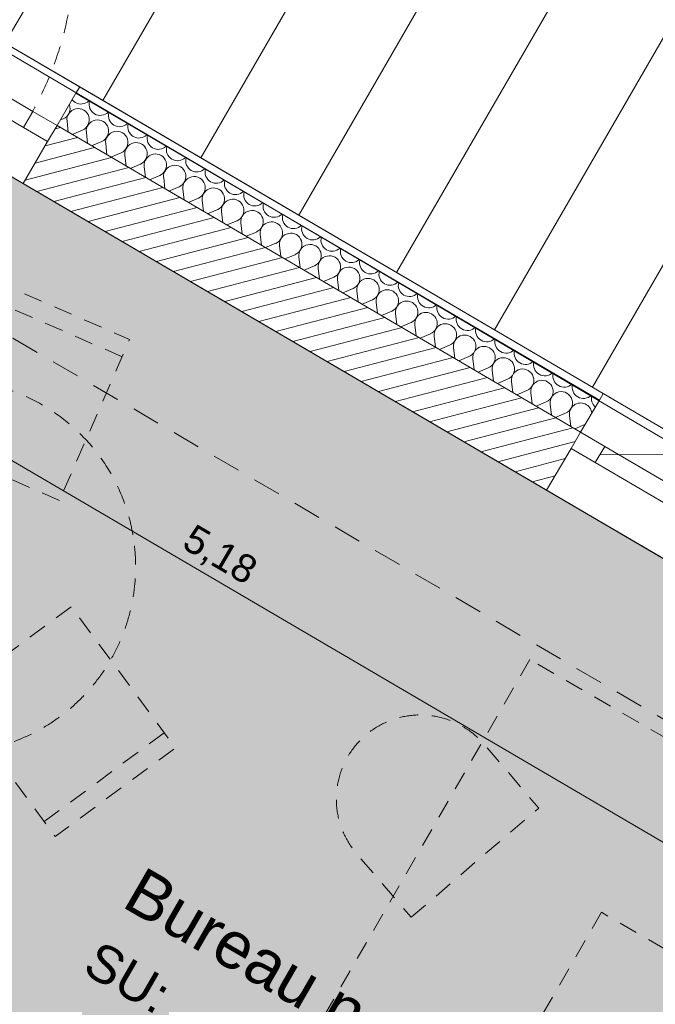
# Model space of a CAD drawing. Header units: millimetres. Extents: x -88005 to 44322, y -15680 to 22509.
# Tile 73 of 95: x -70026 to -68323, y 13270 to 15908. Entities that reach past the tile are written whole.
import ezdxf
from ezdxf.enums import TextEntityAlignment as Align

# ---------------------------------------------------------------- set-up
doc = ezdxf.new("R2010")
doc.units = ezdxf.units.MM
doc.header["$MEASUREMENT"] = 0
for name, pattern in [('! FIN Pointille', [87.5, 50, -37.5]), ('! STR Pointille', [87.5, 50, -37.5]), ('Tirets petits', [125, 75, -50]), ('Wipeout_Contour', [1000, 0, -1000])]:
    doc.linetypes.add(name, pattern=pattern)
for name, color, linetype in [('01-STR_Dalles.ARCHI', 7, 'Continuous'), ('01-STR_Murs extérieurs.ARCHI', 7, 'Continuous'), ('03-SURFACE _ Utile.ARCHI', 7, 'Continuous'), ('04-SOE_Faux Plafond.ARCHI', 7, 'Continuous'), ('04-SOE_Revetement de sol.ARCHI', 7, 'Continuous'), ('05-INF _ COTATIONS.ARCHI', 7, 'Continuous'), ('06-REP _ EQUIP MOBI _ hors marché.ARCHI', 7, 'Continuous'), ('Fenêtres Archicad', 7, 'Continuous'), ('Marques de Zone Archicad', 7, 'Continuous')]:
    doc.layers.add(name, color=color, linetype=linetype)
doc.styles.add('STYLE_GENERE_2', font='arial.ttf')
doc.styles.add('STYLE_GENERE_3', font='arial.ttf')
doc.dimstyles.new('STYLE_GENERE__1', dxfattribs={"dimtxt": 75, "dimasz": 57, "dimexe": 0.18, "dimexo": 50, "dimgap": 0, "dimtad": 1, "dimlfac": 0.001, "dimzin": 0, "dimdsep": 46, "dimtxsty": 'STYLE_GENERE_2', "dimblk": 'ARROWHEAD_2', "dimblk1": 'ARROWHEAD_2', "dimblk2": 'ARROWHEAD_2', "dimcen": 0.09, "dimclrd": 256, "dimclre": 256, "dimclrt": 256, "dimazin": 0, "dimtfac": 1, "dimtdec": 4, "dimtmove": 0, "dimatfit": 3, "dimfxl": 0, "dimtolj": 1, "dimtzin": 0, "dimarcsym": 0})

# ---------------------------------------------------------------- blocks, each defined once
blk = doc.blocks.new('Dalle_1_1', base_point=(-84155.7, 6633.9))
at = {"layer": '01-STR_Dalles.ARCHI', "color": 7, "linetype": 'Continuous', "lineweight": 5, "flags": 128}
blk.add_lwpolyline([(-84155.7, 6633.9), (-75956.2, 1829.5), (-73116, 6676.7), (-56364.7, -3138.8), (-56424.3, -3240.4), (-54212.9, -4535.3), (-54718.1, -5397.4), (-55843.5, -4747.6), (-56513.2, -5890.7), (-48480.7, -10547.9), (-47322.3, -8572.5), (-44957.7, -9958.1), (-46212.6, -12099.7), (-45953.7, -12251.4), (-45754.6, -11911.6), (-44171.3, -12824.9), (-42580.5, -10107), (-41297.9, -10833.8), (-37012.7, -3648.8), (-76447, 19584.6)], close=True, dxfattribs=at)
blk = doc.blocks.new('Bureau nomade__15_1', base_point=(-69249.5, 12847.1))
at = {"layer": '03-SURFACE _ Utile.ARCHI', "linetype": 'Continuous', "lineweight": 0, "true_color": 0xdeedec}
blk.add_hatch(color=254, dxfattribs=at).paths.add_polyline_path([(-72449.2, 14601.8), (-70035.5, 13192.8), (-70895.3, 11725.6), (-68841, 10521.8), (-66983.5, 13691.9), (-71449.2, 16308.5), (-72270.4, 14906.9)])
at = {"layer": 'Marques de Zone Archicad', "color": 7, "lineweight": 5}
for tag, height, style, p in [('ROOM_NAME', 125, 'STYLE_GENERE_3', (-69693.9, 13642.1)), ('floorCode_0', 100, 'STYLE_GENERE_2', (-69811.7, 13443.6)), ('floorCode_1', 100, 'STYLE_GENERE_2', (-69909.9, 13273.5)), ('DUMMY_862', 100, 'STYLE_GENERE_2', (-69639.3, 13117.3)), ('ceilingCode', 100, 'STYLE_GENERE_2', (-70008.2, 13103.4)), ('DUMMY_861', 125, 'STYLE_GENERE_3', (-68571.9, 13022.9)), ('ceilingHeightCode', 100, 'STYLE_GENERE_2', (-70106.4, 12933.3)), ('DUMMY_863', 100, 'STYLE_GENERE_2', (-69671.5, 12909.1))]:
    blk.add_attdef(tag, text='', height=height, rotation=329.9997, dxfattribs=dict(at, style=style)).set_placement(p, align=Align.TOP_LEFT)
blk = doc.blocks.new('Dalle_2_1', base_point=(-76567.9, 22170.2))
at = {"layer": '01-STR_Dalles.ARCHI', "linetype": 'Continuous', "lineweight": 5}
h = blk.add_hatch(dxfattribs=at)
h.set_pattern_fill('Plancher_0001', color=8, style=0, pattern_type=2)
h.set_pattern_definition([(59.9997, (-60445.52, 11227.73), (-263.271, 152.0013), [])])
h.paths.add_polyline_path([(-76567.9, 22170.2), (-76447, 19584.6), (-36948.2, -3559.2), (-36947.8, -3558.5), (-36861.6, -3609.9), (-35611.8, -1469.5)])
at = {"layer": '01-STR_Dalles.ARCHI', "color": 7, "linetype": 'Continuous', "lineweight": 5, "flags": 128}
blk.add_lwpolyline([(-76567.9, 22170.2), (-76447, 19584.6), (-36948.2, -3559.2), (-36947.8, -3558.5), (-36861.6, -3609.9), (-35611.8, -1469.5)], close=True, dxfattribs=at)
blk = doc.blocks.new('Dalle_7_1', base_point=(-83194, 6792))
at = {"layer": '04-SOE_Faux Plafond.ARCHI', "color": 252, "linetype": 'Tirets petits', "lineweight": 5, "flags": 128}
blk.add_lwpolyline([(-83194, 6792), (-75899.4, 2521.1), (-73433.8, 6727.8), (-78041.3, 9427.6), (-76120.1, 12706.6), (-75365.4, 13994.7), (-75399.8, 14016.8), (-75346.2, 14108.2), (-74211.7, 16044.4), (-72270.4, 14906.9), (-72449.2, 14601.9), (-70035.8, 13192.4), (-70895.3, 11725.6), (-63092, 7153.2), (-63153.8, 7047.8), (-53866.2, 1603.2), (-53904.1, 1538.5), (-53523.5, 1315.4), (-52582.8, 2921.1), (-51122.1, 2065.3), (-53896.4, -2669.5), (-50345.7, -4750.1), (-50240.9, -4784.9), (-45096.5, -7808.6), (-43400.7, -4914.5), (-40493.6, -6617.7), (-38589.3, -3375.6), (-76211.2, 18668.5)], close=True, dxfattribs=at)
blk = doc.blocks.new('Dalle_15_1', base_point=(-78347.5, 15805.3))
at = {"layer": '04-SOE_Revetement de sol.ARCHI', "color": 7, "linetype": 'Continuous', "lineweight": 5, "flags": 128}
blk.add_lwpolyline([(-78347.5, 15805.3), (-76341.6, 19175.1), (-51946.1, 4880.9), (-53904.1, 1538.5), (-63191.8, 6983.1), (-63129.9, 7088.5), (-66372.2, 8988.3), (-70933.2, 11660.8), (-70035.8, 13192.4), (-72449.2, 14601.8), (-72270.4, 14906.9), (-74211.8, 16044.1), (-75361.7, 14081.4)], close=True, dxfattribs=at)
blk = doc.blocks.new('Mur_15_1', base_point=(-76473.4, 21792.4))
at = {"color": 254, "linetype": 'Wipeout_Contour', "lineweight": 0, "ltscale": 230835.710777}
blk.add_wipeout([(-35837, -1339.5), (-76325.3, 22030.1), (-76473.4, 21792.4), (-35980.1, -1580.2)], dxfattribs=at).dxf.layer = '01-STR_Murs extérieurs.ARCHI'
blk = doc.blocks.new('*X212')
at = {"layer": '01-STR_Murs extérieurs.ARCHI', "color": 7, "linetype": 'Continuous', "lineweight": 5}
for p, q in [((-69909.5, 15642.6), (-69917.2, 15639.4)), ((-69899.2, 15636.6), (-69895.8, 15606.9)), ((-69857.8, 15612.3), (-69885.3, 15600.8)), ((-69847.4, 15606.2), (-69844, 15576.6)), ((-69806, 15582), (-69833.5, 15570.4)), ((-69795.6, 15575.9), (-69792.3, 15546.3)), ((-69754.2, 15551.6), (-69781.7, 15540.1)), ((-69743.9, 15545.6), (-69740.5, 15515.9)), ((-69702.5, 15521.3), (-69730, 15509.8)), ((-69692.1, 15515.2), (-69688.7, 15485.6)), ((-69650.7, 15491), (-69678.2, 15479.4)), ((-69640.3, 15484.9), (-69637, 15455.3)), ((-69598.9, 15460.6), (-69626.4, 15449.1)), ((-69588.6, 15454.6), (-69585.2, 15424.9)), ((-69547.2, 15430.3), (-69574.7, 15418.8)), ((-69536.8, 15424.2), (-69533.4, 15394.6)), ((-69495.4, 15400), (-69522.9, 15388.4)), ((-69485, 15393.9), (-69481.7, 15364.3)), ((-69443.6, 15369.6), (-69471.1, 15358.1)), ((-69433.3, 15363.6), (-69429.9, 15333.9)), ((-69391.9, 15339.3), (-69419.3, 15327.8)), ((-69381.5, 15333.2), (-69378.1, 15303.6)), ((-69340.1, 15309), (-69367.6, 15297.4)), ((-69329.7, 15302.9), (-69326.4, 15273.3)), ((-69288.3, 15278.6), (-69315.8, 15267.1)), ((-69278, 15272.6), (-69274.6, 15242.9)), ((-69236.6, 15248.3), (-69264, 15236.8)), ((-69226.2, 15242.2), (-69222.8, 15212.6)), ((-69184.8, 15218), (-69212.3, 15206.4)), ((-69174.4, 15211.9), (-69171.1, 15182.3)), ((-69133, 15187.6), (-69160.5, 15176.1)), ((-69122.7, 15181.6), (-69119.3, 15151.9)), ((-69081.2, 15157.3), (-69108.7, 15145.8)), ((-69070.9, 15151.2), (-69067.5, 15121.6)), ((-69029.5, 15127), (-69057, 15115.4)), ((-69019.1, 15120.9), (-69015.7, 15091.3)), ((-68977.7, 15096.6), (-69005.2, 15085.1)), ((-68967.4, 15090.6), (-68964, 15060.9)), ((-68925.9, 15066.3), (-68953.4, 15054.8)), ((-68915.6, 15060.2), (-68912.2, 15030.6)), ((-68874.2, 15036), (-68901.7, 15024.4)), ((-68863.8, 15029.9), (-68860.4, 15000.3)), ((-68822.4, 15005.6), (-68849.9, 14994.1)), ((-68812.1, 14999.6), (-68808.7, 14969.9)), ((-68770.6, 14975.3), (-68798.1, 14963.8)), ((-68760.3, 14969.2), (-68756.9, 14939.6)), ((-68718.9, 14945), (-68746.4, 14933.4)), ((-68708.5, 14938.9), (-68705.1, 14909.3)), ((-68667.1, 14914.6), (-68694.6, 14903.1)), ((-68656.8, 14908.6), (-68653.4, 14878.9)), ((-68615.3, 14884.3), (-68642.8, 14872.8)), ((-68605, 14878.2), (-68601.6, 14848.6)), ((-68563.6, 14854), (-68591.1, 14842.4)), ((-68553.2, 14847.9), (-68549.8, 14818.3)), ((-68511.8, 14823.6), (-68539.3, 14812.1))]:
    blk.add_line(p, q, dxfattribs=at)
for centre, start, end in [((-69921.1, 15670.3), 292.7625, 20.3603), ((-69869.4, 15640), 292.7625, 186.5023), ((-69861.9, 15712.1), 218.102, 239.6324), ((-69861.9, 15712.1), 239.6324, 314.461), ((-69810.1, 15681.7), 164.8038, 239.6324), ((-69810.1, 15681.7), 239.6324, 314.461), ((-69758.4, 15651.4), 164.8038, 239.6324), ((-69817.6, 15609.6), 292.7625, 186.5023), ((-69758.4, 15651.4), 239.6324, 314.461), ((-69706.6, 15621.1), 164.8038, 239.6324), ((-69765.8, 15579.3), 292.7625, 186.5023), ((-69706.6, 15621.1), 239.6324, 314.461), ((-69654.8, 15590.7), 164.8038, 239.6324), ((-69714.1, 15549), 292.7625, 186.5023), ((-69654.8, 15590.7), 239.6324, 314.461), ((-69603.1, 15560.4), 164.8038, 239.6324), ((-69662.3, 15518.6), 292.7625, 186.5023), ((-69603.1, 15560.4), 239.6324, 314.461), ((-69551.3, 15530.1), 164.8038, 239.6324), ((-69610.5, 15488.3), 292.7625, 186.5023), ((-69558.8, 15458), 292.7625, 186.5023), ((-69551.3, 15530.1), 239.6324, 314.461), ((-69499.5, 15499.7), 164.8038, 239.6324), ((-69499.5, 15499.7), 239.6324, 314.461), ((-69447.7, 15469.4), 164.8038, 239.6324), ((-69507, 15427.6), 292.7625, 186.5023), ((-69447.7, 15469.4), 239.6324, 314.461), ((-69396, 15439.1), 164.8038, 239.6324), ((-69455.2, 15397.3), 292.7625, 186.5023), ((-69396, 15439.1), 239.6324, 314.461), ((-69344.2, 15408.7), 164.8038, 239.6324), ((-69403.5, 15367), 292.7625, 186.5023), ((-69344.2, 15408.7), 239.6324, 314.461), ((-69292.4, 15378.4), 164.8038, 239.6324), ((-69351.7, 15336.6), 292.7625, 186.5023), ((-69292.4, 15378.4), 239.6324, 314.461), ((-69240.7, 15348.1), 164.8038, 239.6324), ((-69299.9, 15306.3), 292.7625, 186.5023), ((-69240.7, 15348.1), 239.6324, 314.461), ((-69248.2, 15276), 292.7625, 186.5023), ((-69188.9, 15317.7), 164.8038, 239.6324), ((-69196.4, 15245.6), 292.7625, 186.5023), ((-69188.9, 15317.7), 239.6324, 314.461), ((-69137.1, 15287.4), 164.8038, 239.6324), ((-69137.1, 15287.4), 239.6324, 314.461), ((-69085.4, 15257.1), 164.8038, 239.6324), ((-69144.6, 15215.3), 292.7625, 186.5023), ((-69085.4, 15257.1), 239.6324, 314.461), ((-69033.6, 15226.7), 164.8038, 239.6324), ((-69092.9, 15185), 292.7625, 186.5023), ((-69033.6, 15226.7), 239.6324, 314.461), ((-68981.8, 15196.4), 164.8038, 239.6324), ((-69041.1, 15154.6), 292.7625, 186.5023), ((-68981.8, 15196.4), 239.6324, 314.461), ((-68930.1, 15166.1), 164.8038, 239.6324), ((-68989.3, 15124.3), 292.7625, 186.5023), ((-68930.1, 15166.1), 239.6324, 314.461), ((-68878.3, 15135.7), 164.8038, 239.6324), ((-68937.6, 15094), 292.7625, 186.5023), ((-68885.8, 15063.6), 292.7625, 186.5023), ((-68878.3, 15135.7), 239.6324, 314.461), ((-68826.5, 15105.4), 164.8038, 239.6324), ((-68834, 15033.3), 292.7625, 186.5023), ((-68826.5, 15105.4), 239.6324, 314.461), ((-68774.8, 15075.1), 164.8038, 239.6324), ((-68774.8, 15075.1), 239.6324, 314.461), ((-68723, 15044.7), 164.8038, 239.6324), ((-68782.2, 15003), 292.7625, 186.5023), ((-68723, 15044.7), 239.6324, 314.461), ((-68671.2, 15014.4), 164.8038, 239.6324), ((-68730.5, 14972.6), 292.7625, 186.5023), ((-68671.2, 15014.4), 239.6324, 314.461), ((-68619.5, 14984.1), 164.8038, 239.6324), ((-68678.7, 14942.3), 292.7625, 186.5023), ((-68619.5, 14984.1), 239.6324, 314.461), ((-68567.7, 14953.7), 164.8038, 239.6324), ((-68626.9, 14912), 292.7625, 186.5023), ((-68567.7, 14953.7), 239.6324, 314.461), ((-68515.9, 14923.4), 164.8038, 239.6324), ((-68575.2, 14881.6), 292.7625, 186.5023), ((-68523.4, 14851.3), 4.8887, 186.5023), ((-68515.9, 14923.4), 239.6324, 314.461), ((-68464.2, 14893.1), 164.8038, 229.0633), ((-68523.4, 14851.3), 292.7625, 294.3761)]:
    blk.add_arc(centre, 30, start, end, dxfattribs=at)
blk = doc.blocks.new('Fenêtre 27_5')
at = {"layer": 'Fenêtres Archicad', "color": 8, "linetype": 'Continuous', "lineweight": 5}
blk.add_line((455, -25), (-333.1, 430), dxfattribs=at)
at = {"layer": 'Fenêtres Archicad', "color": 7, "linetype": 'Continuous', "lineweight": 5}
for p, q in [((-530, 120), (530, 120)), ((-530, 120), (-530, 100)), ((530, 120), (530, 100)), ((-530, 100), (-530, 0)), ((530, 100), (530, 0)), ((-530, 0), (-455, 0)), ((-530, 0), (-530, -50)), ((-530, 0), (-530, -50)), ((-455, 0), (-455, -50)), ((-455, 0), (455, 0)), ((455, -50), (455, 0)), ((455, 0), (530, 0)), ((530, 0), (530, -50)), ((530, 0), (530, -50)), ((-455, -50), (-530, -50)), ((-530, -50), (-530, -180)), ((455, -50), (-455, -50)), ((530, -50), (455, -50)), ((530, -50), (530, -180)), ((-530, -180), (530, -180))]:
    blk.add_line(p, q, dxfattribs=at)
at = {"layer": 'Fenêtres Archicad', "color": 8, "linetype": '! FIN Pointille', "lineweight": 5}
blk.add_arc((455, -25), 910, 150, 180, dxfattribs=at)
blk = doc.blocks.new('Mur_32_1', base_point=(-76341.6, 19175.1))
at = {"layer": '01-STR_Murs extérieurs.ARCHI', "linetype": 'Continuous', "lineweight": 0, "true_color": 0x000000}
h = blk.add_hatch(dxfattribs=at)
h.set_pattern_fill('Hachure_simple_0001', color=18, style=0, pattern_type=2)
h.set_pattern_definition([(194.63243, (0, 0), (-9.473138, 36.283738), [])])
h.paths.add_polyline_path([(-69925.9, 15624.6), (-70016.9, 15469.3), (-68614.4, 14647.5), (-68523.4, 14802.8)])
at = {"layer": '01-STR_Murs extérieurs.ARCHI', "color": 7, "linetype": 'Continuous', "lineweight": 5}
for p, q in [((-69865.3, 15728.1), (-69875.4, 15710.9)), ((-69875.4, 15710.9), (-69925.9, 15624.6)), ((-68472.9, 14889.1), (-69875.4, 15710.9)), ((-69925.9, 15624.6), (-69951.2, 15581.4)), ((-68523.4, 14802.8), (-69925.9, 15624.6)), ((-69951.2, 15581.4), (-70016.9, 15469.3)), ((-68462.8, 14906.3), (-68472.9, 14889.1)), ((-68472.9, 14889.1), (-68523.4, 14802.8)), ((-68523.4, 14802.8), (-68548.7, 14759.7)), ((-68548.7, 14759.7), (-68614.4, 14647.5))]:
    blk.add_line(p, q, dxfattribs=at)
at = {"layer": '01-STR_Murs extérieurs.ARCHI', "color": 7, "linetype": 'Continuous', "lineweight": 5, "flags": 128}
for points in [[(-68462.8, 14906.3), (-69865.3, 15728.1)], [(-70016.9, 15469.3), (-68614.4, 14647.5)]]:
    blk.add_lwpolyline(points, dxfattribs=at)
at = {"layer": '01-STR_Murs extérieurs.ARCHI', "color": 7, "lineweight": 5}
blk.add_blockref('*X212', (0, 0), dxfattribs=at)
at = {"layer": 'Fenêtres Archicad', "color": 7, "linetype": 'Continuous', "lineweight": 5, "xscale": -0.9999999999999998, "zscale": 1000, "rotation": 329.6324272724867}
for p in [(-70383.2, 15892.5), (-68066.1, 14534.9)]:
    blk.add_blockref('Fenêtre 27_5', p, dxfattribs=at)
blk = doc.blocks.new('Chaise composite 01 27[13]_1', base_point=(-68977.2, 13503.3))
at = {"layer": '06-REP _ EQUIP MOBI _ hors marché.ARCHI', "color": 252, "linetype": '! STR Pointille', "lineweight": 5, "flags": 128}
blk.add_lwpolyline([(-68977.2, 13503.3), (-68635.6, 13796.2), (-68782, 13967, 1), (-69123.6, 13674.1)], format="xyb", close=True, dxfattribs=at)
blk = doc.blocks.new('Poste de travail de bureau unique 27[67]_1', base_point=(-68659.8, 14193.7))
at = {"layer": '06-REP _ EQUIP MOBI _ hors marché.ARCHI', "color": 252, "linetype": '! STR Pointille', "lineweight": 5, "flags": 128}
for points in [[(-68659.8, 14193.7), (-69459.8, 12808), (-68767, 12408), (-67967, 13793.7)], [(-68467.5, 13516.8), (-68777.5, 12979.9), (-68396.4, 12759.9), (-68086.4, 13296.8)], [(-67994, 13156.9), (-68059, 13194.4), (-68294, 12787.3), (-68229, 12749.8)], [(-68260.2, 12995.9), (-68195.2, 12958.4), (-68157.7, 13023.3), (-68222.7, 13060.8)]]:
    blk.add_lwpolyline(points, close=True, dxfattribs=at)
blk = doc.blocks.new('Table haute ronde 27[94]_1', base_point=(-70215.4, 14442.9))
at = {"layer": '06-REP _ EQUIP MOBI _ hors marché.ARCHI', "color": 252, "linetype": '! STR Pointille', "lineweight": 5}
for p, q in [((-69751.4, 15005), (-70117.9, 15165.3)), ((-70934.2, 14563.7), (-70889.7, 14166.2)), ((-69960.6, 13760.1), (-69638.6, 13997.4))]:
    blk.add_line(p, q, dxfattribs=at)
at = {"layer": '06-REP _ EQUIP MOBI _ hors marché.ARCHI', "color": 252, "linetype": '! STR Pointille', "lineweight": 5, "flags": 128}
for points in [[(-69919.6, 14620.2), (-70286.2, 14780.4), (-70097.9, 15211.1), (-69731.4, 15050.9)], [(-70516.8, 14610.4), (-70472.3, 14212.9), (-70939.4, 14160.6), (-70983.9, 14558.1)], [(-70209.8, 14098.2), (-69887.8, 14335.5), (-69608.9, 13957.1), (-69930.9, 13719.8)]]:
    blk.add_lwpolyline(points, close=True, dxfattribs=at)
blk.add_lwpolyline([(-69718.5, 14498.6, -1), (-70712.3, 14387.3, -1)], format="xyb", close=True, dxfattribs=at)
blk = doc.blocks.new('*D690')
at = {"layer": '05-INF _ COTATIONS.ARCHI', "color": 251, "linetype": 'Continuous', "lineweight": 5, "true_color": 0x666666}
for p, q in [((-67315.2, 13125.9), (-71780.8, 15742.5)), ((-67286.7, 13174.4), (-67343.6, 13077.3)), ((-67352.8, 13104.5), (-67277.5, 13147.3)), ((-67250.4, 13088), (-67315.2, 13125.9)), ((-67222, 13136.5), (-67278.9, 13039.4)), ((-67288.1, 13066.5), (-67212.8, 13109.4))]:
    blk.add_line(p, q, dxfattribs=at)
blk = doc.blocks.new('ARROWHEAD_2')
at = {"color": 0, "linetype": 'Continuous', "lineweight": 0}
for p, q in [((-0.378, -0.655), (0.378, 0.655)), ((0, 0), (-1, 0))]:
    blk.add_line(p, q, dxfattribs=at)
blk = doc.blocks.new('*D691')
at = {"layer": '05-INF _ COTATIONS.ARCHI', "color": 251, "linetype": 'Continuous', "lineweight": 5, "true_color": 0x666666}
for p, q in [((-71752.4, 15791), (-71809.2, 15694)), ((-71818.4, 15721.1), (-71743.2, 15763.9)), ((-67315.2, 13125.9), (-71780.8, 15742.5)), ((-67286.7, 13174.4), (-67343.6, 13077.3)), ((-67352.8, 13104.5), (-67277.5, 13147.3))]:
    blk.add_line(p, q, dxfattribs=at)
at = {"layer": '05-INF _ COTATIONS.ARCHI', "color": 251, "lineweight": 5, "true_color": 0x666666, "char_height": 75, "attachment_point": 7, "rotation": 329.632, "style": 'STYLE_GENERE_2'}
for s, insert in [('\\A1;{\\pql;\\fArial|b0|i0|c0|p0;\\W1.000000;8}', (-71754.5, 15744.5)), ('\\A1;{\\pql;\\fArial|b0|i0|c0|p0;\\W1.000000;5,18}', (-69602.1, 14483.3))]:
    blk.add_mtext(s, dxfattribs=dict(at, insert=insert))
blk = doc.blocks.new('*D692')
at = {"layer": '05-INF _ COTATIONS.ARCHI', "color": 251, "linetype": 'Continuous', "lineweight": 5, "true_color": 0x666666}
for p, q in [((-71817.1, 15828.9), (-71873.9, 15731.9)), ((-71883.1, 15759), (-71807.9, 15801.8)), ((-71780.8, 15742.5), (-71845.5, 15780.4)), ((-71752.4, 15791), (-71809.2, 15694)), ((-71818.4, 15721.1), (-71743.2, 15763.9)), ((-67315.2, 13125.9), (-71780.8, 15742.5))]:
    blk.add_line(p, q, dxfattribs=at)
blk = doc.blocks.new('*D701')
at = {"layer": '05-INF _ COTATIONS.ARCHI', "color": 251, "linetype": 'Continuous', "lineweight": 5, "true_color": 0x666666}
for p, q in [((-67214.5, 13827.2), (-67117.4, 13770.4)), ((-67144.5, 13761.2), (-67187.4, 13836.4)), ((-67147.4, 13830.4), (-67166, 13798.8)), ((-67166, 13798.8), (-69023.4, 10628.7)), ((-69071.9, 10657.2), (-68974.9, 10600.3)), ((-69002, 10591.1), (-69044.8, 10666.4)), ((-69023.4, 10628.7), (-69061.3, 10564))]:
    blk.add_line(p, q, dxfattribs=at)
at = {"layer": '05-INF _ COTATIONS.ARCHI', "color": 251, "lineweight": 5, "true_color": 0x666666, "char_height": 75, "attachment_point": 7, "rotation": 59.6324, "style": 'STYLE_GENERE_2'}
for s, insert in [('\\A1;{\\pql;\\fArial|b0|i0|c0|p0;\\W1.000000;3,67}', (-68143.8, 12159.7)), ('\\A1;{\\pql;\\fArial|b0|i0|c0|p0;\\W1.000000;7}', (-69025.4, 10655))]:
    blk.add_mtext(s, dxfattribs=dict(at, insert=insert))

msp = doc.modelspace()

# ---------------------------------------------------------------- linework, layer by layer
at = {"layer": '03-SURFACE _ Utile.ARCHI', "color": 254, "linetype": 'Continuous', "lineweight": 0, "true_color": 0xdeedec, "flags": 128}
msp.add_lwpolyline([(-72449.172, 14601.818), (-70035.54, 13192.802), (-70895.266, 11725.557), (-68840.955, 10521.843), (-66983.509, 13691.891), (-71449.162, 16308.478), (-72270.427, 14906.871)], close=True, dxfattribs=at)

# ---------------------------------------------------------------- block references
at = {"layer": '01-STR_Dalles.ARCHI', "color": 7, "linetype": 'Continuous', "lineweight": 5}
for name, p in [('Dalle_2_1', (-76567.894, 22170.2)), ('Dalle_1_1', (-84155.659, 6633.886))]:
    msp.add_blockref(name, p, dxfattribs=at)
at = {"layer": '03-SURFACE _ Utile.ARCHI', "color": 7, "linetype": 'Continuous', "lineweight": 5}
ref = msp.add_blockref('Bureau nomade__15_1', (-69249.52, 12847.053), dxfattribs=at)
ref.add_attrib('ROOM_NAME', 'Bureau nomade', dxfattribs={"layer": 'Marques de Zone Archicad', "color": 7, "lineweight": 5, "height": 125, "rotation": 329.999715, "style": 'STYLE_GENERE_3'}).set_placement((-69693.863, 13642.068), align=Align.TOP_LEFT)
ref.add_attrib('floorCode', 'SU: ', dxfattribs={"layer": 'Marques de Zone Archicad', "color": 7, "lineweight": 5, "height": 100, "rotation": 329.999715, "style": 'STYLE_GENERE_2'}).set_placement((-69811.721, 13443.649), align=Align.TOP_LEFT)
at = {"layer": '04-SOE_Faux Plafond.ARCHI', "color": 252, "linetype": 'Tirets petits', "lineweight": 5}
msp.add_blockref('Dalle_7_1', (-83194.05, 6792.038), dxfattribs=at)
at = {"layer": '04-SOE_Revetement de sol.ARCHI', "color": 7, "linetype": 'Continuous', "lineweight": 5}
msp.add_blockref('Dalle_15_1', (-78347.468, 15805.27), dxfattribs=at)

# ---------------------------------------------------------------- next in the draw order: block references
at = {"layer": '01-STR_Murs extérieurs.ARCHI', "color": 7, "lineweight": 5}
msp.add_blockref('Mur_15_1', (-76473.433, 21792.382), dxfattribs=at)

# ---------------------------------------------------------------- next in the draw order: block references
msp.add_blockref('Mur_32_1', (-76341.623, 19175.146), dxfattribs=at)
at = {"layer": '06-REP _ EQUIP MOBI _ hors marché.ARCHI', "color": 252, "linetype": '! STR Pointille', "lineweight": 5}
for name, p in [('Table haute ronde 27[94]_1', (-70215.412, 14442.934)), ('Poste de travail de bureau unique 27[67]_1', (-68659.805, 14193.677)), ('Chaise composite 01 27[13]_1', (-68977.192, 13503.281))]:
    msp.add_blockref(name, p, dxfattribs=at)

# ---------------------------------------------------------------- next in the draw order: dimensions: what is measured, and where the dimension line sits
at = {"layer": '05-INF _ COTATIONS.ARCHI', "color": 251, "linetype": 'Continuous', "lineweight": 5, "true_color": 0x666666}
for base, p1, p2, angle, picture, middle, turn in [((-71845.506, 15780.412), (-71449.162, 16308.478), (-71513.872, 16346.394), 149.63202, '*D692', (-71710.931, 15762.407), 329.63202), ((-71780.796, 15742.496), (-67912.232, 12106.867), (-71449.162, 16308.478), 149.63202, '*D691', (-69499.344, 14466.538), 329.63202), ((-67315.151, 13125.871), (-67866.48, 12036.596), (-67912.232, 12106.867), 149.63202, '*D690', (-67180.576, 13107.866), 329.63202), ((-69023.397, 10628.742), (-68705.779, 14701.031), (-68845.02, 10524.225), 239.632427, '*D701', (-68127.029, 12262.396), 59.632427)]:
    dim = msp.add_linear_dim(base=base, p1=p1, p2=p2, angle=angle, dimstyle='STYLE_GENERE__1', dxfattribs=at)
    dim.commit()
    dim.dimension.update_dxf_attribs({"geometry": picture, "text_midpoint": middle, "dimtype": 160, "text_rotation": turn})

doc.saveas('drawing.dxf')
